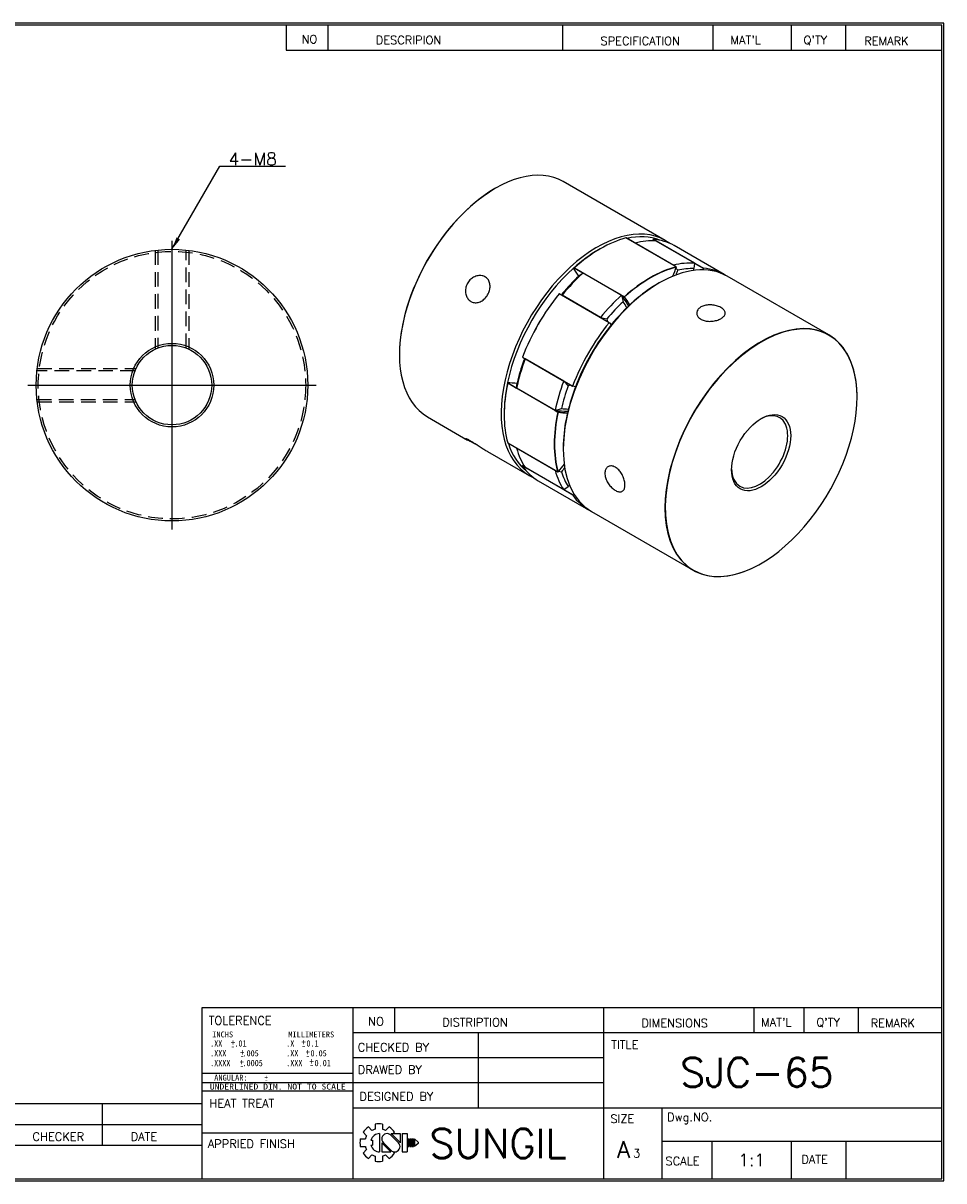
# Model space of a CAD drawing. Extents: x 26 to 410, y 10 to 288.
# Tile 2 of 2: x 190 to 410, y 10 to 288. Entities that reach past the tile are written whole.
import ezdxf
from ezdxf.enums import TextEntityAlignment as Align

# ---------------------------------------------------------------- set-up
doc = ezdxf.new("R2010")
doc.units = 0
doc.header["$LTSCALE"] = 7
doc.header["$MEASUREMENT"] = 0
doc.linetypes.add('CENTER', pattern=[27, 20, -2, 3, -2])
doc.linetypes.add('DASHED', pattern=[0.75, 0.5, -0.25])
doc.layers.get('0').update_dxf_attribs({"linetype": 'CONTINUOUS'})
for name, color, linetype in [('BM', 2, 'CONTINUOUS'), ('CT', 1, 'CENTER'), ('DIM', 4, 'CONTINUOUS'), ('HD', 4, 'DASHED')]:
    doc.layers.add(name, color=color, linetype=linetype)
doc.styles.add('MONOTXT', font='DotumChe.ttf')
doc.styles.get("Standard").update_dxf_attribs({"font": 'romans.shx', "bigfont": 'whgtxt.shx'})
doc.dimstyles.new('LIM', dxfattribs={"dimtxt": 3, "dimasz": 3, "dimexe": 2, "dimexo": 1, "dimgap": 1, "dimtad": 1, "dimdec": 3, "dimzin": 9, "dimdsep": 46, "dimtxsty": 'Standard', "dimcen": 3, "dimclrd": 1, "dimclre": 1, "dimadec": 0, "dimazin": 0, "dimtfac": 1, "dimtdec": 3, "dimtmove": 0, "dimatfit": 3, "dimfxl": 0, "dimtolj": 1, "dimtzin": 0, "dimarcsym": 0})

msp = doc.modelspace()

# ---------------------------------------------------------------- linework, layer by layer
for p, q in [((410.5, 287.5), (25.5, 287.5)), ((410, 287), (26, 287)), ((253.0907, 287), (253.0907, 281)), ((263.0907, 287), (263.0907, 281)), ((319.2097, 287), (319.2097, 281)), ((355.2097, 287), (355.2097, 281)), ((373.9405, 287), (373.9405, 281)), ((386.9405, 287), (386.9405, 281)), ((410, 11), (410, 287)), ((410.5, 10.5), (410.5, 287.5)), ((253.0907, 281), (410, 281)), ((233, 11), (233, 52)), ((233, 52), (410, 52)), ((269, 52), (269, 11)), ((279, 52), (279, 46)), ((329, 52), (329, 11)), ((365, 52), (365, 46)), ((377, 52), (377, 46)), ((390, 52), (390, 46)), ((269, 46), (410, 46)), ((299, 46), (299, 28)), ((269, 40), (329, 40)), ((269, 34), (329, 34)), ((233, 32), (269, 32)), ((100, 29), (233, 29)), ((209, 29), (209, 19)), ((269, 28), (410, 28)), ((343, 28), (343, 11)), ((100, 24), (233, 24)), ((233, 22), (269, 22)), ((343, 20), (410, 20)), ((355, 20), (355, 11)), ((373.9684, 20), (373.9684, 11)), ((387.008, 20), (387.008, 11)), ((100, 19), (233, 19)), ((25.5, 10.5), (410.5, 10.5)), ((26, 11), (410, 11))]:
    msp.add_line(p, q)
at = {"color": 0}
for p, q in [((233, 36.2855), (269, 36.2855)), ((233, 34.0531), (269, 34.0531))]:
    msp.add_line(p, q, dxfattribs=at)
at = {"layer": 'BM'}
for p, q in [((343.7774, 235.5226), (319.4176, 249.5867)), ((346.399, 229.1751), (334.4135, 236.0949)), ((346.4145, 229.1736), (334.4243, 236.0961)), ((341.4704, 235.3869), (340.9147, 235.7077)), ((340.9665, 235.7635), (352.9519, 228.8437)), ((328.2345, 233.5046), (327.881, 233.3005)), ((336.5799, 234.8816), (336.5603, 234.8629)), ((345.7722, 229.5744), (336.5799, 234.8816)), ((350.7899, 230.0714), (341.5975, 235.3786)), ((357.9196, 227.3576), (345.9341, 234.2774)), ((350.7899, 230.0714), (350.6792, 228.7759)), ((352.9451, 228.762), (350.7846, 230.0094)), ((321.9899, 228.9134), (321.847, 228.8707)), ((324.118, 227.6848), (321.9899, 228.9134)), ((322.0555, 228.96), (334.041, 222.0402)), ((324.1318, 227.6947), (323.1006, 226.9546)), ((333.3242, 222.3875), (324.1318, 227.6947)), ((345.7722, 229.5744), (345.8249, 229.514)), ((346.348, 228.9142), (346.8034, 228.392)), ((353.0757, 228.4347), (352.9451, 228.762)), ((342.3767, 225.3397), (342.0231, 225.1356)), ((382.9865, 212.8852), (358.6267, 226.9494)), ((330.3872, 215.816), (318.4017, 222.7358)), ((330.4554, 215.8188), (318.4441, 222.7535)), ((319.1142, 222.3979), (319.2249, 222.8632)), ((328.3066, 217.0907), (319.1142, 222.3979)), ((333.3242, 222.3875), (333.7072, 220.8309)), ((334.0203, 221.9677), (333.3485, 222.3555)), ((328.3066, 217.0907), (329.8315, 216.7395)), ((330.4838, 215.7939), (330.8692, 215.3008)), ((309.6633, 207.6003), (321.6487, 200.6805)), ((309.6691, 207.5548), (321.6806, 200.6199)), ((310.3121, 207.1522), (309.9645, 206.8237)), ((319.5045, 201.845), (310.3121, 207.1522)), ((306.0729, 201.5492), (306.1073, 201.4041)), ((318.0853, 194.4041), (306.0998, 201.3239)), ((306.1073, 201.4041), (308.2354, 200.1754)), ((308.2338, 200.1584), (308.3591, 201.4215)), ((317.4261, 194.8512), (308.2338, 200.1584)), ((319.5045, 201.845), (320.5711, 200.7)), ((322.3358, 200.5207), (321.7161, 200.6078)), ((305.2536, 194.1087), (305.2536, 193.7004)), ((317.4261, 194.8512), (318.9657, 195.2978)), ((317.466, 194.8461), (318.1377, 194.4583)), ((286.9176, 193.2951), (296.5066, 187.7589)), ((306.0998, 187.0541), (318.0853, 180.1343)), ((306.1043, 187.0441), (318.0943, 180.1217)), ((308.2338, 185.7847), (308.2402, 185.811)), ((317.4261, 180.4775), (308.2338, 185.7847)), ((319.3957, 185.9437), (319.3957, 185.5355)), ((301.3068, 184.9875), (311.2774, 179.2309)), ((321.6487, 174.625), (309.6633, 181.5448)), ((309.6857, 181.6175), (310.2414, 181.2967)), ((319.5045, 175.8836), (310.3121, 181.1908)), ((317.4261, 180.4775), (317.5047, 180.4621)), ((318.2883, 180.3084), (318.9657, 180.1756)), ((313.4341, 177.9858), (325.4196, 171.066)), ((319.5045, 175.8836), (320.5711, 176.6272)), ((319.5556, 175.9192), (321.7161, 174.6717)), ((321.7161, 174.6717), (322.063, 174.7221)), ((326.1267, 170.6577), (350.4865, 156.5936))]:
    msp.add_line(p, q, dxfattribs=at)
for radius in [32.5, 10, 9.5]:
    msp.add_circle((225.7491, 200.8847), radius, dxfattribs=at)
for centre, radius, start, end in [((340.9491, 235.7179), 0.05, 85.804267, 169.38839), ((321.8469, 229.1817), 0.3042, 298.062275, 313.263294), ((346.3895, 229.1303), 0.05, 337.972559, 60), ((318.4191, 222.7102), 0.05, 60, 140.844358), ((194.4941, 209.6097), 0.05, 58.635316, 164.402655), ((225.7491, 260.8847), 60, 238.572278, 238.635316), ((309.6941, 207.5981), 0.05, 159.155642, 180), ((309.6941, 207.5981), 0.05, 180, 240), ((305.8022, 201.3936), 0.3055, 346.826516, 1.962163), ((309.6941, 181.5826), 0.05, 130.61161, 180), ((309.6941, 181.5826), 0.05, 180, 214.195733), ((318.1193, 180.165), 0.05, 240, 322.027441)]:
    msp.add_arc(centre, radius, start, end, dxfattribs=at)
for centre, major_axis, ratio, start_param, end_param in [((303.1676, 221.4409), (-16.25, -28.1458), 0.57735027, 3.14159265, 6.28318531), ((303.1322, 221.4613), (16.225, 28.1025), 0.57735027, 0.78960605, 2.35695274), ((327.5274, 207.3768), (16.25, 28.1458), 0.57735027, 0, 3.2080007), ((328.2345, 206.9685), (16.25, 28.1458), 0.57735027, 0.51317313, 1.05762319), ((327.881, 207.1726), (-16, -27.7128), 0.57735027, 3.22507359, 3.6258849), ((330.3558, 205.7438), (16.25, 28.1458), 0.57735027, 0.27425861, 0.51113955), ((299.6487, 223.4725), (30.025, 52.0048), 0.57735027, 5.25367181, 5.25980599), ((299.6841, 223.4521), (30, 51.9615), 0.57735027, 5.25423761, 5.25980599), ((340.9491, 235.7179), (0.0491, -0.0092), 0.42497294, 3.14159265, 4.02073637), ((340.9491, 235.7179), (0.025, 0.0433), 0.57735027, 0.27222503, 2.11821333), ((340.9491, 235.7179), (-0.0037, -0.0499), 0.78642912, 2.77822988, 3.14159265), ((329.6841, 206.1316), (-16.25, -28.1458), 0.57735027, 3.14159265, 3.41381768), ((327.5274, 207.3768), (16.25, 28.1458), 0.57735027, 6.21677726, 6.28318531), ((327.881, 207.1726), (16, 27.7128), 0.57735027, 0.78539816, 1.05533096), ((342.3767, 198.8035), (16.25, 28.1458), 0.57735027, 0, 3.14159265), ((339.5482, 200.4365), (16.25, 28.1458), 0.57735027, 0.27425861, 0.51113955), ((327.881, 207.1726), (16, 27.7128), 0.57735027, 1.05533096, 2.08626169), ((330.3558, 205.7438), (16.25, 28.1458), 0.57735027, 1.05965678, 1.29653771), ((285.4546, 182.6777), (30, 51.9615), 0.57735027, 5.97622981, 6.03765274), ((340.22, 200.0487), (16.25, 28.1458), 0.57735027, 0.51317313, 1.05762319), ((340.2553, 200.0283), (16.225, 28.1025), 0.57735027, 0.51317313, 1.05762319), ((382.6817, 224.5232), (-30.025, -52.0048), 0.57735027, 4.95037014, 4.9902797), ((382.6817, 224.5232), (-29.5, -51.0955), 0.57735027, 4.96224665, 4.98375961), ((346.3895, 229.1303), (-0.025, -0.0433), 0.57735027, 3.14159265, 3.65476579), ((346.3895, 229.1303), (-0.0124, 0.0484), 0.71132453, 4.10549888, 5.67629521), ((346.3895, 229.1303), (-0.0464, 0.0188), 0.19248185, 2.51257323, 3.14159265), ((340.2553, 200.0283), (15.75, 27.2798), 0.57735027, 0.29838974, 0.48700843), ((310.2553, 217.3488), (29.5, 51.0955), 0.57735027, 5.23944747, 5.24792947), ((341.6696, 199.2118), (-16.25, -28.1458), 0.57735027, 3.1198338, 3.41381768), ((329.6487, 206.152), (15.75, 27.2798), 0.57735027, 1.0837879, 1.27240659), ((342.0231, 199.0077), (16, 27.7128), 0.57735027, 0.78539816, 1.30086353), ((329.6487, 206.152), (-16.225, -28.1025), 0.57735027, 4.44016395, 4.98461401), ((329.6841, 206.1316), (16.25, 28.1458), 0.57735027, 1.2985713, 1.84302136), ((318.4191, 222.7102), (0.0388, -0.0316), 0.21953568, 3.14159265, 3.77486684), ((318.4191, 222.7102), (0.0388, -0.0316), 0.21953568, 2.20407052, 3.14159265), ((318.4191, 222.7102), (-0.025, -0.0433), 0.57735027, 3.14159265, 4.44016395), ((360.3558, 257.7053), (-30, -51.9615), 0.57735027, 5.73466808, 5.73553438), ((339.5482, 200.4365), (16.25, 28.1458), 0.57735027, 1.05965678, 1.29653771), ((297.1218, 175.9416), (30, 51.9615), 0.57735027, 5.96333607, 6.04630437), ((334.0505, 222.0064), (0.025, 0.0433), 0.57735027, 1.05762319, 2.9036115), ((334.0505, 222.0064), (0.0398, 0.0302), 0.79348434, 3.46339272, 5.03418905), ((297.7936, 175.5538), (30, 51.9615), 0.57735027, 5.9835043, 6.04520415), ((334.0505, 222.0064), (-0.0334, 0.0372), 0.4008542, 3.82340015, 5.39419647), ((297.8289, 175.5334), (30.025, 52.0048), 0.57735027, 5.98440762, 6.04520415), ((340.2553, 200.0283), (15.75, 27.2798), 0.57735027, 1.0837879, 1.27240659), ((297.8289, 175.5334), (29.5, 51.0955), 0.57735027, 5.98748426, 6.03332764), ((369.5482, 252.3981), (-30, -51.9615), 0.57735027, 5.73466808, 5.73553438), ((370.2553, 251.9898), (-29.5, -51.0955), 0.57735027, 5.74764481, 5.76399323), ((366.7365, 184.7394), (16.25, 28.1458), 0.57735027, 0, 3.90541675), ((341.6696, 199.2118), (-16.25, -28.1458), 0.57735027, 4.44016395, 4.98461401), ((342.0231, 199.0077), (-16, -27.7128), 0.57735027, 4.44245618, 4.98232178), ((366.7718, 184.719), (-16.225, -28.1025), 0.57735027, 3.33203033, 6.18771887), ((366.7718, 184.719), (-16.225, -28.1025), 0.57735027, 0, 3.33203033), ((366.7365, 184.7394), (16.25, 28.1458), 0.57735027, 5.5211683, 6.28318531), ((330.3558, 205.7438), (-16.25, -28.1458), 0.57735027, 4.98664759, 5.22352853), ((329.6487, 206.152), (-15.75, -27.2798), 0.57735027, 5.01077872, 5.19939741), ((309.6941, 207.5981), (0.0467, -0.0178), 0.21953568, 3.14159265, 4.07911479), ((309.6941, 207.5981), (0.0467, -0.0178), 0.21953568, 2.50831846, 3.14159265), ((309.6941, 207.5981), (0.025, 0.0433), 0.57735027, 1.84302136, 3.14159265), ((300.3558, 153.7822), (30, 51.9615), 0.57735027, 0.54765093, 0.54851723), ((328.2345, 206.9685), (-16.25, -28.1458), 0.57735027, 5.22556212, 5.77001217), ((327.881, 207.1726), (-16, -27.7128), 0.57735027, 5.22785435, 5.49778714), ((327.881, 256.1624), (-30, -51.9615), 0.57735027, 0.24553257, 0.30708255), ((339.5482, 200.4365), (-16.25, -28.1458), 0.57735027, 4.98664759, 5.22352853), ((340.2553, 200.0283), (-15.75, -27.2798), 0.57735027, 5.01077872, 5.19939741), ((342.0231, 199.0077), (-16, -27.7128), 0.57735027, 4.98232178, 5.49778714), ((309.5482, 148.475), (30, 51.9615), 0.57735027, 0.54765093, 0.54851723), ((310.2553, 148.0668), (29.5, 51.0955), 0.57735027, 0.51919207, 0.53554049), ((340.22, 200.0487), (-16.25, -28.1458), 0.57735027, 5.22556212, 5.77001217), ((340.2553, 200.0283), (-16.225, -28.1025), 0.57735027, 5.22556212, 5.77001217), ((339.5482, 249.4263), (-30, -51.9615), 0.57735027, 0.23688094, 0.31984923), ((318.1193, 194.4128), (0.025, 0.0433), 0.57735027, 0.23798116, 2.08396946), ((318.1193, 194.4128), (-0.0489, 0.0104), 0.4008542, 0.88898883, 2.45978516), ((318.1193, 194.4128), (0.0063, 0.0496), 0.79348434, 4.39058891, 5.96138524), ((340.22, 249.0385), (-30, -51.9615), 0.57735027, 0.23798116, 0.299681), ((340.2553, 249.0181), (-30.025, -52.0048), 0.57735027, 0.23798116, 0.29877769), ((340.2553, 249.0181), (-29.5, -51.0955), 0.57735027, 0.24985767, 0.29570104), ((366.4183, 184.9231), (-4.75, -8.2272), 0.57735027, 0, 3.9010096), ((327.881, 207.1726), (16, 27.7128), 0.57735027, 2.65730041, 3.05811172), ((330.3558, 205.7438), (-16.25, -28.1458), 0.57735027, 5.77204576, 6.00892669), ((309.6941, 181.5826), (0.0414, 0.0281), 0.78642912, 3.14159265, 3.50495543), ((309.6941, 181.5826), (-0.025, -0.0433), 0.57735027, 4.16497197, 6.01096028), ((299.6487, 223.4725), (-30.025, -52.0048), 0.57735027, 1.02337932, 1.0295135), ((309.6941, 181.5826), (0.0325, -0.038), 0.42497294, 2.26244893, 3.14159265), ((329.6841, 206.1316), (16.25, 28.1458), 0.57735027, 2.86936762, 3.14159265), ((299.6841, 223.4521), (-30, -51.9615), 0.57735027, 1.02337932, 1.02894769), ((339.5482, 200.4365), (-16.25, -28.1458), 0.57735027, 5.77204576, 6.00892669), ((318.1193, 180.165), (-0.0481, -0.0135), 0.71132453, 0.6068901, 2.17768642), ((318.1193, 180.165), (0.025, 0.0433), 0.57735027, 2.62841952, 3.14159265), ((340.2553, 151.0385), (30.025, 52.0048), 0.57735027, 1.2929056, 1.33281517), ((318.1193, 180.165), (-0.0394, 0.0308), 0.19248185, 3.14159265, 3.77061208), ((340.2553, 151.0385), (29.5, 51.0955), 0.57735027, 1.2994257, 1.32093866), ((340.2553, 200.0283), (-15.75, -27.2798), 0.57735027, 5.79617688, 5.98479557), ((366.4183, 184.9231), (-4.75, -8.2272), 0.57735027, 5.52376836, 6.28318531), ((310.2553, 217.3488), (-29.5, -51.0955), 0.57735027, 1.03525583, 1.04373784), ((341.6696, 199.2118), (16.25, 28.1458), 0.57735027, 2.86936762, 3.1633515), ((366.7718, 184.719), (-16.225, -28.1025), 0.57735027, 6.18771887, 6.28318531)]:
    msp.add_ellipse(centre, major_axis=major_axis, ratio=ratio, start_param=start_param, end_param=end_param, dxfattribs=at)
msp.add_ellipse((366.7718, 184.719), major_axis=(5, 8.6603), ratio=0.57735027, dxfattribs=at)
for points, knots in [([(334.4245, 236.096), (334.424, 236.0963), (334.4221, 236.0966), (334.4174, 236.0959), (334.4142, 236.0951), (334.4135, 236.0949)], [0.76623933, 0.76623933, 0.76623933, 0.76623933, 0.867128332, 0.975584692, 1, 1, 1, 1]), ([(352.9451, 228.762), (352.9412, 228.7732), (352.9349, 228.7924), (352.9333, 228.8184), (352.9372, 228.8343), (352.9428, 228.8418), (352.9484, 228.8438), (352.9513, 228.8437), (352.9519, 228.8437)], [0, 0, 0, 0, 0.2865584, 0.57678775, 0.73833307, 0.86712833, 0.97558469, 1, 1, 1, 1]), ([(297.2922, 220.9071), (297.1483, 221.0006), (296.9069, 221.1626), (296.5724, 221.526), (296.31, 221.947), (296.1166, 222.4258), (296.0041, 222.9465), (295.9734, 223.4941), (296.0307, 224.0525), (296.1719, 224.6044), (296.3971, 225.1327), (296.696, 225.6229), (297.063, 226.0598), (297.4846, 226.4345), (297.9506, 226.7344), (298.4463, 226.9554), (298.9573, 227.0878), (299.4679, 227.1319), (299.9611, 227.083), (300.4225, 226.9466), (300.8366, 226.7239), (301.1939, 226.4253), (301.4828, 226.0559), (301.6993, 225.628), (301.8353, 225.1505), (301.8913, 224.6368), (301.8631, 224.0998), (301.7555, 223.5549), (301.5696, 223.0176), (301.3147, 222.5032), (300.9959, 222.0271), (300.6247, 221.6009), (300.2087, 221.2384), (299.7594, 220.9471), (299.2872, 220.7393), (298.8032, 220.6181), (298.3241, 220.5929), (297.798, 220.6659), (297.4942, 220.8081), (297.2922, 220.9071)], [0, 0, 0, 0, 0.02674752, 0.05349546, 0.08023843, 0.106982, 0.13381777, 0.16065338, 0.18755132, 0.21444858, 0.2412465, 0.26804428, 0.2947369, 0.32143011, 0.34817462, 0.37491955, 0.401793, 0.42866602, 0.45554558, 0.48242452, 0.5091759, 0.53592744, 0.56261692, 0.58930707, 0.61609691, 0.64288689, 0.66978307, 0.69667865, 0.72352168, 0.7503643, 0.7770784, 0.80379291, 0.83050252, 0.85721271, 0.88404848, 0.9108841, 0.93778215, 0.96467952, 1, 1, 1, 1]), ([(357.1552, 219.4378), (357.2968, 219.3495), (357.5331, 219.1987), (357.8295, 218.9196), (358.0321, 218.6305), (358.1457, 218.3282), (358.1612, 218.0218), (358.0822, 217.7167), (357.9064, 217.4202), (357.6427, 217.139), (357.2954, 216.8807), (356.8785, 216.6515), (356.401, 216.4588), (355.8786, 216.307), (355.3238, 216.2032), (354.7521, 216.1502), (354.1794, 216.154), (353.6215, 216.2146), (353.0961, 216.3347), (352.6173, 216.5096), (352.201, 216.7372), (351.856, 217.0084), (351.5946, 217.3172), (351.4201, 217.6523), (351.341, 218.0039), (351.3561, 218.3604), (351.4695, 218.7091), (351.6745, 219.0386), (351.9688, 219.3364), (352.3398, 219.5942), (352.7797, 219.8026), (353.2731, 219.9588), (353.8086, 220.0572), (354.3707, 220.0992), (354.9442, 220.083), (355.5148, 220.0128), (356.0603, 219.8912), (356.638, 219.7042), (356.9491, 219.5456), (357.1552, 219.4378)], [0, 0, 0, 0, 0.02674752, 0.05349546, 0.08023843, 0.106982, 0.13381777, 0.16065338, 0.18755132, 0.21444858, 0.2412465, 0.26804428, 0.2947369, 0.32143011, 0.34817462, 0.37491955, 0.401793, 0.42866602, 0.45554558, 0.48242452, 0.5091759, 0.53592744, 0.56261692, 0.58930707, 0.61609691, 0.64288689, 0.66978307, 0.69667865, 0.72352168, 0.7503643, 0.7770784, 0.80379291, 0.83050252, 0.85721271, 0.88404848, 0.9108841, 0.93778215, 0.96467952, 1, 1, 1, 1]), ([(330.3872, 215.816), (330.3905, 215.8193), (330.3963, 215.8248), (330.4105, 215.8297), (330.4293, 215.8298), (330.4533, 215.8217), (330.4725, 215.8074), (330.4813, 215.797), (330.4838, 215.7939)], [0, 0, 0, 0, 0.11442401, 0.23009879, 0.39263556, 0.61817778, 0.90359183, 1, 1, 1, 1]), ([(321.7161, 200.6078), (321.7045, 200.6104), (321.6846, 200.6154), (321.6614, 200.6326), (321.6496, 200.6508), (321.6458, 200.6651), (321.6469, 200.6752), (321.6484, 200.6796), (321.6487, 200.6805)], [0, 0, 0, 0, 0.2865584, 0.57678775, 0.73833307, 0.86712833, 0.97558469, 1, 1, 1, 1]), ([(298.9631, 186.4778), (298.9056, 186.5073), (298.6777, 186.624), (298.282, 186.8251), (297.7924, 187.0739), (297.3375, 187.3079), (296.9301, 187.5226), (296.5851, 187.7123), (296.3101, 187.873), (296.1152, 187.9991), (296.0015, 188.0879), (295.9748, 188.1341), (296.0313, 188.136), (296.1721, 188.0894), (296.3892, 187.9951), (296.6782, 187.8515), (297.027, 187.6638), (297.4269, 187.4346), (297.8642, 187.1725), (298.3285, 186.8838), (298.8073, 186.5789), (299.2888, 186.2671), (299.7617, 185.9589), (300.2127, 185.6662), (300.6308, 185.3984), (301.0016, 185.1677), (301.2128, 185.0417), (301.3072, 184.9872)], [0.097911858, 0.097911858, 0.097911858, 0.097911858, 0.106982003, 0.133817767, 0.16065338, 0.187551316, 0.214448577, 0.241246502, 0.268044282, 0.294736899, 0.321430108, 0.348174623, 0.374919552, 0.401792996, 0.428666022, 0.455545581, 0.482424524, 0.509175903, 0.535927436, 0.562616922, 0.58930707, 0.616096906, 0.642886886, 0.669783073, 0.69667865, 0.72352168, 0.750021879, 0.750021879, 0.750021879, 0.750021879]), ([(306.0998, 187.0541), (306.1007, 187.0512), (306.1023, 187.0464), (306.1037, 187.0445), (306.1043, 187.0441), (306.1043, 187.0441)], [0, 0, 0, 0, 0.114424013, 0.230098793, 0.232344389, 0.232344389, 0.232344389, 0.232344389]), ([(331.8962, 181.24), (332.0434, 181.1469), (332.2921, 180.9855), (332.6821, 180.6276), (333.0338, 180.2155), (333.3523, 179.7491), (333.6255, 179.2443), (333.8502, 178.7159), (334.0191, 178.18), (334.1307, 177.6531), (334.1808, 177.152), (334.1707, 176.6905), (334.099, 176.2828), (333.9692, 175.937), (333.7817, 175.6647), (333.5417, 175.4691), (333.2521, 175.3585), (332.9206, 175.3322), (332.5539, 175.3937), (332.1631, 175.537), (331.7578, 175.7606), (331.3504, 176.0543), (330.9524, 176.4128), (330.5749, 176.8247), (330.2308, 177.2816), (329.9296, 177.771), (329.6844, 178.281), (329.5015, 178.7972), (329.3908, 179.3051), (329.353, 179.7904), (329.3925, 180.2389), (329.5039, 180.6394), (329.6864, 180.9787), (329.931, 181.2497), (330.2319, 181.4406), (330.5779, 181.548), (330.956, 181.5633), (331.4068, 181.4828), (331.6998, 181.3395), (331.8962, 181.24)], [0, 0, 0, 0, 0.02674752, 0.05349546, 0.08023843, 0.106982, 0.13381777, 0.16065338, 0.18755132, 0.21444858, 0.2412465, 0.26804428, 0.2947369, 0.32143011, 0.34817462, 0.37491955, 0.401793, 0.42866602, 0.45554558, 0.48242452, 0.5091759, 0.53592744, 0.56261692, 0.58930707, 0.61609691, 0.64288689, 0.66978307, 0.69667865, 0.72352168, 0.7503643, 0.7770784, 0.80379291, 0.83050252, 0.85721271, 0.88404848, 0.9108841, 0.93778215, 0.96467952, 1, 1, 1, 1]), ([(321.6487, 174.625), (321.6475, 174.6276), (321.6456, 174.632), (321.6485, 174.6408), (321.6578, 174.6509), (321.6768, 174.6619), (321.6988, 174.6689), (321.7122, 174.6711), (321.7161, 174.6717)], [0, 0, 0, 0, 0.11442401, 0.23009879, 0.39263556, 0.61817778, 0.90359183, 1, 1, 1, 1])]:
    msp.add_open_spline(points, degree=3, knots=knots, dxfattribs=at)
at = {"layer": 'CT'}
for p, q in [((225.7491, 235.3847), (225.7491, 166.3847)), ((191.2491, 200.8847), (260.2491, 200.8847))]:
    msp.add_line(p, q, dxfattribs=at)
at = {"layer": 'DIM', "color": 0}
for p, q in [((272.7555, 23.3858), (273.616, 22.5254)), ((274.3456, 24.0444), (274.3456, 22.8276)), ((276.1456, 24.0444), (276.1456, 22.8276)), ((276.8752, 22.5254), (277.7356, 23.3858)), ((270.8242, 20.523), (272.041, 20.523)), ((270.8242, 20.523), (272.041, 20.523)), ((271.4828, 22.113), (272.3432, 21.2526)), ((273.3565, 20.223), (273.766, 20.223)), ((273.766, 20.223), (273.766, 19.023)), ((275.4582, 21.8087), (275.4582, 17.4373)), ((275.9557, 19.623), (275.9557, 17.4373)), ((275.9557, 19.5851), (278.1107, 17.4373)), ((276.3427, 19.623), (278.1922, 17.7796)), ((279.9487, 19.623), (278.0992, 21.4663)), ((280.3357, 19.6608), (278.1807, 21.8087)), ((278.1807, 21.8087), (280.3357, 21.8087)), ((278.7041, 21.8087), (279.0084, 22.113)), ((280.3357, 21.8087), (280.3357, 19.623)), ((280.8457, 21.8087), (280.8457, 19.623)), ((280.8457, 21.8087), (282.0457, 21.8087)), ((280.8457, 19.623), (280.8457, 17.4373)), ((282.0457, 21.8087), (282.0457, 19.623)), ((282.0457, 19.623), (282.0457, 17.4373)), ((282.2557, 20.523), (282.2557, 19.623)), ((282.2557, 20.523), (282.5557, 20.523)), ((282.2557, 19.623), (282.2557, 18.723)), ((282.5557, 20.523), (282.5557, 19.623)), ((282.5557, 19.623), (282.5557, 18.723)), ((282.7657, 20.523), (282.7657, 19.623)), ((282.7657, 20.523), (283.0657, 20.523)), ((282.7657, 19.623), (282.7657, 18.723)), ((283.0657, 20.523), (283.0657, 19.623)), ((283.0657, 19.623), (283.0657, 18.723)), ((283.2757, 20.523), (283.2757, 19.623)), ((283.2757, 20.523), (283.5757, 20.523)), ((283.2757, 19.623), (283.2757, 18.723)), ((283.5757, 20.523), (283.5757, 19.623)), ((283.5757, 19.623), (283.5757, 18.723)), ((283.7857, 20.523), (283.7857, 19.623)), ((283.7857, 20.523), (284.6857, 19.773)), ((283.7857, 19.623), (283.7857, 18.723)), ((284.6857, 19.473), (283.7857, 18.723)), ((284.6857, 19.773), (284.6857, 19.623)), ((284.6857, 19.773), (284.6857, 19.473)), ((284.6857, 19.623), (284.6857, 19.473)), ((270.8242, 18.723), (272.041, 18.723)), ((271.4828, 17.133), (272.3432, 17.9934)), ((272.7555, 15.8602), (273.616, 16.7206)), ((273.3565, 19.023), (273.766, 19.023)), ((275.9557, 17.4373), (278.1107, 17.4373)), ((276.8752, 16.7206), (277.7356, 15.8602)), ((278.6284, 17.5129), (279.0084, 17.133)), ((280.8457, 17.4373), (282.0457, 17.4373)), ((282.2557, 18.723), (282.5557, 18.723)), ((282.7657, 18.723), (283.0657, 18.723)), ((283.2757, 18.723), (283.5757, 18.723)), ((274.3456, 16.4184), (274.3456, 15.2016)), ((276.1456, 16.4184), (276.1456, 15.2016))]:
    msp.add_line(p, q, dxfattribs=at)
for centre, radius, start, end in [((275.2456, 19.623), 4.5121, 123.49434, 146.50566), ((275.2456, 19.623), 3.3286, 105.687209, 119.312791), ((275.2456, 19.623), 4.5121, 78.49434, 101.50566), ((275.2456, 19.623), 3.3286, 60.687209, 74.312791), ((275.2456, 19.623), 4.5121, 33.49434, 56.50566), ((275.2456, 19.623), 4.5121, 168.49434, 191.50566), ((275.2456, 19.623), 3.3286, 150.687209, 164.312791), ((275.4582, 19.623), 2.1857, 90, 164.067144), ((277.2307, 20.5359), 1.2728, 43.220228, 225.828215), ((279.0607, 18.7101), 1.2728, 223.220228, 45.828215), ((275.2456, 19.623), 4.5121, 213.49434, 236.50566), ((275.2456, 19.623), 3.3286, 195.687209, 209.312791), ((275.4582, 19.623), 2.1857, 195.932856, 270), ((275.2456, 19.623), 3.3286, 240.687209, 254.312791), ((275.2456, 19.623), 3.3286, 285.687209, 299.312791), ((275.2456, 19.623), 4.5121, 303.49434, 326.50566), ((275.2456, 19.623), 4.5121, 258.49434, 281.50566)]:
    msp.add_arc(centre, radius, start, end, dxfattribs=at)
at = {"layer": 'HD', "color": 1}
for p, q in [((221.7491, 233.1376), (221.7491, 209.5015)), ((229.7491, 233.1376), (229.7491, 209.5015)), ((193.4962, 204.8847), (217.1323, 204.8847)), ((193.4962, 196.8847), (217.1323, 196.8847))]:
    msp.add_line(p, q, dxfattribs=at)
at = {"layer": 'HD'}
for p, q in [((222.3491, 233.2075), (222.3491, 209.7559)), ((229.1491, 209.7554), (229.1491, 233.2063)), ((216.8784, 204.2847), (193.4274, 204.2847)), ((193.4263, 197.4847), (216.8779, 197.4847))]:
    msp.add_line(p, q, dxfattribs=at)
msp.add_circle((225.7491, 200.8847), 32, dxfattribs=at)

# ---------------------------------------------------------------- texts
for s, height, p in [('NO', 2, (256.7839, 282.6585)), ('DESCRIPION', 2, (274.5267, 282.4522)), ('SPECIFICATION', 2, (328.3038, 282.2459)), ("MAT'L", 2, (359.4287, 282.4522)), ("Q'TY", 2, (376.916, 282.4522)), ('REMARK', 2, (391.4434, 282.2459)), ('TOLERENCE', 2, (234.5255, 47.8649)), ('NO', 2, (272.6932, 47.6585)), ('DISTRIPTION', 2, (290.436, 47.4522)), ('DIMENSIONS', 2, (338.0941, 47.2459)), ("MAT'L", 2, (366.7715, 47.4522)), ("Q'TY", 2, (379.9755, 47.4522)), ('REMARK', 2, (392.9731, 47.2459)), ('CHECKED BY', 2, (270.2174, 41.4691)), ('TITLE', 2, (330.8732, 42.0881)), ('DRAWED BY', 2, (270.2174, 36.105)), ('DESIGNED BY', 2, (270.6301, 29.7092)), ('HEAT TREAT', 2, (234.7318, 28.0587)), ('SIZE', 2, (330.6669, 24.3451)), ('Dwg.NO.', 2, (344.2835, 24.7577)), ('CHECKER', 2, (192.3716, 20.0975)), ('DATE', 2, (215.8454, 20.0975)), ('APPRIED FINISH', 2, (234.3191, 18.362)), ('A', 4, (332.3125, 16.0165)), ('DATE', 2, (376.388, 14.6483)), ('SCALE', 2, (343.8709, 14.2357))]:
    msp.add_text(s, height=height).set_placement(p)
at = {"color": 1, "style": 'MONOTXT'}
for s, height, p in [('INCHS', 1.4, (235.3862, 44.8304)), ('MILLIMETERS', 1.4, (253.5862, 44.8304)), ('.XX   .01', 1.5, (234.8839, 42.6317)), ('.XXX    .005', 1.5, (234.8839, 40.2829)), ('+', 1.575, (239.8296, 42.7971)), ('-', 1.575, (239.8296, 41.9489)), ('+', 1.575, (242.0515, 40.4423)), ('.X   0.1', 1.5, (253.0965, 42.6317)), ('.XX   0.05', 1.5, (253.0965, 40.2829)), ('+', 1.575, (256.7629, 42.898)), ('-', 1.575, (256.7629, 42.0498)), ('+', 1.575, (257.7392, 40.5096)), ('.XXXX   .0005', 1.5, (234.8839, 37.934)), ('+', 1.575, (241.9505, 38.1212)), ('-', 1.575, (242.0515, 39.5942)), ('.XXX   0.01', 1.5, (253.0965, 37.934)), ('-', 1.575, (257.7392, 39.6614)), ('+', 1.575, (258.6818, 38.2894)), ('-', 1.575, (241.9505, 37.273)), ('-', 1.575, (258.6818, 37.4412)), ('ANGULAR:   ', 1.4, (235.8556, 34.4887)), ('+', 1.05, (247.8877, 34.7436)), ('-', 1.05, (247.8877, 34.0436))]:
    msp.add_text(s, height=height, dxfattribs=at).set_placement(p)
at = {"color": 1, "style": 'MONOTXT', "width": 1.217965}
msp.add_text('UNDERLINED DIM. NOT TO SCALE', height=1.4, rotation=360, dxfattribs=at).set_placement((234.7857, 32.3492), (267.3357, 32.3492), align=Align.FIT)
at = {"layer": 'DIM', "color": 0}
for s, height, p in [('SJC-65', 6.96943, (347.3936, 32.9572)), ('SUNGIL', 6.96943, (287.3936, 15.9572)), ('3', 2, (336.1221, 16.104))]:
    msp.add_text(s, height=height, dxfattribs=at).set_placement(p)
at = {"layer": 'DIM', "color": 0, "char_height": 3, "attachment_point": 5}
for s, insert, width in [('4-M8', (245.077, 255.0085), 15.7), ('1:1', (364.5, 15.5), 19)]:
    msp.add_mtext(s, dxfattribs=dict(at, insert=insert, width=width))

# ---------------------------------------------------------------- leaders
at = {"layer": 'DIM', "color": 0}
msp.add_leader([(225.7491, 233.3847), (237.227, 253.265), (252.9022, 253.265)], dimstyle='LIM', override={"dimgap": 1, "dimtad": 0}, dxfattribs=at)

doc.saveas('drawing.dxf')
